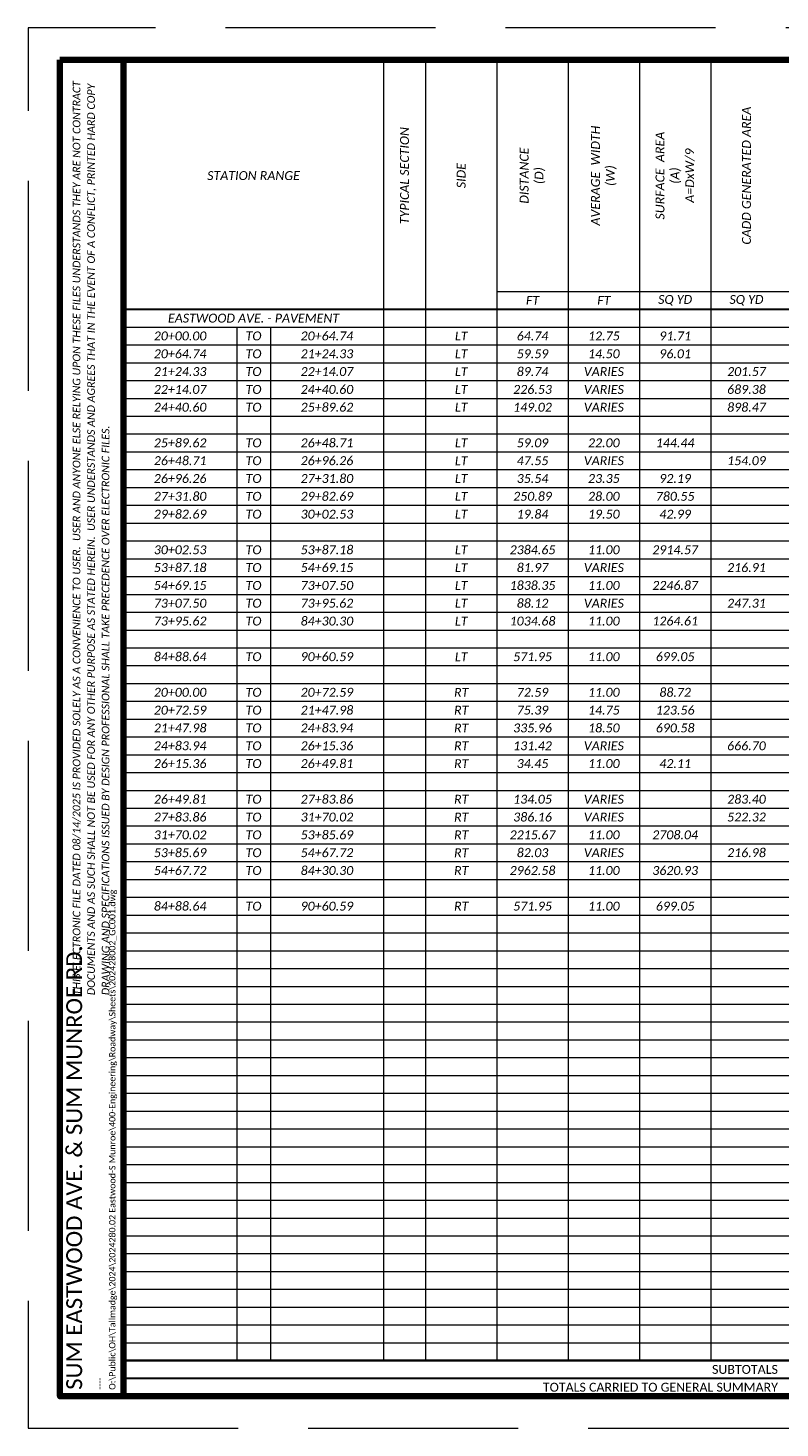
# Paper-space layout '25 PAVEMENT CALCULATIONS' of a CAD drawing. Header units: feet. Extents: x 0 to 34, y 0 to 22.
# Tile 1 of 2: x 0 to 11.8, y 0 to 22. Entities that reach past the tile are written whole.
import ezdxf
from ezdxf.enums import TextEntityAlignment as Align

# ---------------------------------------------------------------- set-up
doc = ezdxf.new("R2010")
doc.units = ezdxf.units.FT
doc.header["$LTSCALE"] = 20
doc.header["$MEASUREMENT"] = 0
doc.linetypes.add('OhDOT_DGN3', pattern=[0.22, 0.165, -0.055])
for name, color, linetype, lineweight in [('0_Xref', 7, 'Continuous', 15), ('SH_Border', 7, 'Continuous', 90), ('SH_Data', 7, 'Continuous', 15), ('SH_Text', 7, 'Continuous', 35)]:
    doc.layers.add(name, color=color, linetype=linetype, lineweight=lineweight)
doc.layers.add('SC_Scratch15', color=7, linetype='Continuous', lineweight=15, plot=False)
doc.layers.add('SH_Cut_Line', color=7, linetype='OhDOT_DGN3', lineweight=15, plot=False)
doc.styles.add('P_Slanted - Normal Fixed Spacing', font='calibrii.ttf', dxfattribs={"height": 0.14})
doc.styles.add('Style - Calibri', font='calibri.ttf')
doc.styles.add('Style - Calibri - Light', font='calibril.ttf', dxfattribs={"height": 0.1})

# ---------------------------------------------------------------- blocks, each defined once
blk = doc.blocks.new('BORDER_1')
at = {"layer": 'SH_Border', "color": 7, "flags": 128}
for points in [[(0.5, 21.5), (1.5, 21.5), (1.5, 0.5), (0.5, 0.5)], [(1.5, 21.5), (33.5, 21.5), (33.5, 0.5), (1.5, 0.5)]]:
    blk.add_lwpolyline(points, close=True, dxfattribs=at)
at = {"layer": 'SH_Cut_Line', "flags": 128}
blk.add_lwpolyline([(0, 0), (34, 0), (34, 22), (0, 22)], close=True, dxfattribs=at)
at = {"layer": 'SC_Scratch15', "color": 1, "insert": (0.702, 6.801), "char_height": 0.12, "width": 14.52263, "attachment_point": 1, "rotation": 90, "line_spacing_factor": 1.14, "style": 'P_Slanted - Normal Fixed Spacing'}
blk.add_mtext('THIS ELECTRONIC FILE DATED 08/14/2025 IS PROVIDED SOLELY AS A CONVENIENCE TO USER.  USER AND ANYONE ELSE RELYING UPON THESE FILES UNDERSTANDS THEY ARE NOT CONTRACT DOCUMENTS AND AS SUCH SHALL NOT BE USED FOR ANY OTHER PURPOSE AS STATED HEREIN.  USER UNDERSTANDS AND AGREES THAT IN THE EVENT OF A CONFLICT, PRINTED HARD COPY DRAWING AND SPECIFICATIONS ISSUED BY DESIGN PROFESSIONAL SHALL TAKE PRECEDENCE OVER ELECTRONIC FILES.', dxfattribs=at)
at = {"layer": 'SH_Border', "color": 132, "true_color": 0x00d2d2, "insert": (1.4, 0.6), "char_height": 0.1, "attachment_point": 7, "rotation": 90, "line_spacing_factor": 1.2, "style": 'Style - Calibri - Light'}
blk.add_mtext('----\\PO:\\\\Public\\\\OH\\\\Tallmadge\\\\2024\\\\2024280.02 Eastwood-S Munroe\\\\400-Engineering\\\\Roadway\\\\Sheets\\\\202428002_GC001.dwg', dxfattribs=at)
at = {"layer": 'SH_Data', "color": 7, "style": 'Style - Calibri'}
blk.add_attdef('C_SHEET_TITLE', text='', height=0.25, rotation=90, dxfattribs=at).set_placement((32.792, 13), align=Align.MIDDLE_CENTER)
at = {"layer": 'SH_Data', "style": 'Style - Calibri'}
blk.add_attdef('PROJ_NAME', text='', height=0.25, rotation=90, dxfattribs=at).set_placement((0.6, 0.6), align=Align.TOP_LEFT)
for tag, p in [('DESIGNER', (32.75, 2.175)), ('REVIEWER', (32.25, 1.675)), ('REVIEWED_DATE', (33.025, 1.675)), ('PIDNO', (32.75, 1.175)), ('C_SHEET_NO', (32.375, 0.675)), ('T_SHEET_NO', (33.125, 0.675))]:
    blk.add_attdef(tag, text='', height=0.14, dxfattribs=at).set_placement(p, align=Align.MIDDLE_CENTER)
blk = doc.blocks.new('*A1292')
at = {"layer": 'SH_Data', "linetype": 'Continuous', "ltscale": 0.131765}
for points in [[(0, 0), (0, -21)], [(0, 0), (30.504, 0)], [(4.085, 0), (4.085, -20.44)], [(4.744, 0), (4.744, -20.44)], [(5.864, 0), (5.864, -20.44)], [(6.984, 0), (6.984, -20.44)], [(8.104, 0), (8.104, -20.44)], [(9.224, 0), (9.224, -20.44)], [(5.864, -3.64), (30.504, -3.64)], [(0, -4.2), (30.504, -4.2)], [(1.779, -4.2), (1.779, -20.44)], [(2.306, -4.2), (2.306, -20.44)], [(0, -4.48), (30.504, -4.48)], [(0, -4.76), (30.504, -4.76)], [(0, -5.04), (30.504, -5.04)], [(0, -5.32), (30.504, -5.32)], [(0, -5.6), (30.504, -5.6)], [(0, -5.88), (30.504, -5.88)], [(0, -6.16), (30.504, -6.16)], [(0, -6.44), (30.504, -6.44)], [(0, -6.72), (30.504, -6.72)], [(0, -7), (30.504, -7)], [(0, -7.28), (30.504, -7.28)], [(0, -7.56), (30.504, -7.56)], [(0, -7.84), (30.504, -7.84)], [(0, -8.12), (30.504, -8.12)], [(0, -8.4), (30.504, -8.4)], [(0, -8.68), (30.504, -8.68)], [(0, -8.96), (30.504, -8.96)], [(0, -9.24), (30.504, -9.24)], [(0, -9.52), (30.504, -9.52)], [(0, -9.8), (30.504, -9.8)], [(0, -10.08), (30.504, -10.08)], [(0, -10.36), (30.504, -10.36)], [(0, -10.64), (30.504, -10.64)], [(0, -10.92), (30.504, -10.92)], [(0, -11.2), (30.504, -11.2)], [(0, -11.48), (30.504, -11.48)], [(0, -11.76), (30.504, -11.76)], [(0, -12.04), (30.504, -12.04)], [(0, -12.32), (30.504, -12.32)], [(0, -12.6), (30.504, -12.6)], [(0, -12.88), (30.504, -12.88)], [(0, -13.16), (30.504, -13.16)], [(0, -13.44), (30.504, -13.44)], [(0, -13.72), (30.504, -13.72)], [(0, -14), (30.504, -14)], [(0, -14.28), (30.504, -14.28)], [(0, -14.56), (30.504, -14.56)], [(0, -14.84), (30.504, -14.84)], [(0, -15.12), (30.504, -15.12)], [(0, -15.4), (30.504, -15.4)], [(0, -15.68), (30.504, -15.68)], [(0, -15.96), (30.504, -15.96)], [(0, -16.24), (30.504, -16.24)], [(0, -16.52), (30.504, -16.52)], [(0, -16.8), (30.504, -16.8)], [(0, -17.08), (30.504, -17.08)], [(0, -17.36), (30.504, -17.36)], [(0, -17.64), (30.504, -17.64)], [(0, -17.92), (30.504, -17.92)], [(0, -18.2), (30.504, -18.2)], [(0, -18.48), (30.504, -18.48)], [(0, -18.76), (30.504, -18.76)], [(0, -19.04), (30.504, -19.04)], [(0, -19.32), (30.504, -19.32)], [(0, -19.6), (30.504, -19.6)], [(0, -19.88), (30.504, -19.88)], [(0, -20.16), (30.504, -20.16)], [(0, -21), (30.504, -21)]]:
    blk.add_lwpolyline(points, dxfattribs=at)
at = {"layer": 'SH_Data', "linetype": 'Continuous', "ltscale": 0.131765, "const_width": 0.0329}
for points in [[(0, -3.92), (30.504, -3.92)], [(0, -20.44), (30.504, -20.44)], [(0, -20.72), (30.504, -20.72)]]:
    blk.add_lwpolyline(points, dxfattribs=at)
at = {"layer": 'SH_Text', "char_height": 0.14, "width": 3.64, "attachment_point": 5, "rotation": 90, "style": 'P_Slanted - Normal Fixed Spacing'}
for s, insert in [('CADD GENERATED AREA', (9.784, -1.82)), ('TYPICAL SECTION', (4.414, -1.82)), ('AVERAGE  WIDTH^J(W)', (7.544, -1.82)), ('SURFACE  AREA^J(A)^JA=DxW/9', (8.664, -1.82)), ('DISTANCE^J(D)', (6.424, -1.82)), ('SIDE', (5.304, -1.82))]:
    blk.add_mtext(s, dxfattribs=dict(at, insert=insert))
at = {"layer": 'SH_Text', "insert": (2.042, -1.82), "char_height": 0.14, "width": 3.95294, "attachment_point": 5, "style": 'P_Slanted - Normal Fixed Spacing'}
blk.add_mtext('STATION RANGE', dxfattribs=at)
at = {"layer": 'SH_Text', "char_height": 0.14}
for s, insert, attachment_point, style in [('FT', (6.424, -3.78), 5, 'P_Slanted - Normal Fixed Spacing'), ('FT', (7.544, -3.78), 5, 'P_Slanted - Normal Fixed Spacing'), ('SQ YD', (8.664, -3.78), 5, 'P_Slanted - Normal Fixed Spacing'), ('SQ YD', (9.784, -3.78), 5, 'P_Slanted - Normal Fixed Spacing'), ('EASTWOOD AVE. - PAVEMENT', (2.042, -4.06), 5, 'P_Slanted - Normal Fixed Spacing'), ('20+00.00', (0.889, -4.34), 5, 'P_Slanted - Normal Fixed Spacing'), ('TO', (2.042, -4.34), 5, 'P_Slanted - Normal Fixed Spacing'), ('20+64.74', (3.195, -4.34), 5, 'P_Slanted - Normal Fixed Spacing'), ('LT', (5.304, -4.34), 5, 'P_Slanted - Normal Fixed Spacing'), ('64.74', (6.424, -4.34), 5, 'P_Slanted - Normal Fixed Spacing'), ('12.75', (7.544, -4.34), 5, 'P_Slanted - Normal Fixed Spacing'), ('91.71', (8.664, -4.34), 5, 'P_Slanted - Normal Fixed Spacing'), ('20+64.74', (0.889, -4.62), 5, 'P_Slanted - Normal Fixed Spacing'), ('TO', (2.042, -4.62), 5, 'P_Slanted - Normal Fixed Spacing'), ('21+24.33', (3.195, -4.62), 5, 'P_Slanted - Normal Fixed Spacing'), ('LT', (5.304, -4.62), 5, 'P_Slanted - Normal Fixed Spacing'), ('59.59', (6.424, -4.62), 5, 'P_Slanted - Normal Fixed Spacing'), ('14.50', (7.544, -4.62), 5, 'P_Slanted - Normal Fixed Spacing'), ('96.01', (8.664, -4.62), 5, 'P_Slanted - Normal Fixed Spacing'), ('21+24.33', (0.889, -4.9), 5, 'P_Slanted - Normal Fixed Spacing'), ('TO', (2.042, -4.9), 5, 'P_Slanted - Normal Fixed Spacing'), ('22+14.07', (3.195, -4.9), 5, 'P_Slanted - Normal Fixed Spacing'), ('LT', (5.304, -4.9), 5, 'P_Slanted - Normal Fixed Spacing'), ('89.74', (6.424, -4.9), 5, 'P_Slanted - Normal Fixed Spacing'), ('VARIES', (7.544, -4.9), 5, 'P_Slanted - Normal Fixed Spacing'), ('201.57', (9.784, -4.9), 5, 'P_Slanted - Normal Fixed Spacing'), ('22+14.07', (0.889, -5.18), 5, 'P_Slanted - Normal Fixed Spacing'), ('TO', (2.042, -5.18), 5, 'P_Slanted - Normal Fixed Spacing'), ('24+40.60', (3.195, -5.18), 5, 'P_Slanted - Normal Fixed Spacing'), ('LT', (5.304, -5.18), 5, 'P_Slanted - Normal Fixed Spacing'), ('226.53', (6.424, -5.18), 5, 'P_Slanted - Normal Fixed Spacing'), ('VARIES', (7.544, -5.18), 5, 'P_Slanted - Normal Fixed Spacing'), ('689.38', (9.784, -5.18), 5, 'P_Slanted - Normal Fixed Spacing'), ('24+40.60', (0.889, -5.46), 5, 'P_Slanted - Normal Fixed Spacing'), ('TO', (2.042, -5.46), 5, 'P_Slanted - Normal Fixed Spacing'), ('25+89.62', (3.195, -5.46), 5, 'P_Slanted - Normal Fixed Spacing'), ('LT', (5.304, -5.46), 5, 'P_Slanted - Normal Fixed Spacing'), ('149.02', (6.424, -5.46), 5, 'P_Slanted - Normal Fixed Spacing'), ('VARIES', (7.544, -5.46), 5, 'P_Slanted - Normal Fixed Spacing'), ('898.47', (9.784, -5.46), 5, 'P_Slanted - Normal Fixed Spacing'), ('25+89.62', (0.889, -6.02), 5, 'P_Slanted - Normal Fixed Spacing'), ('TO', (2.042, -6.02), 5, 'P_Slanted - Normal Fixed Spacing'), ('26+48.71', (3.195, -6.02), 5, 'P_Slanted - Normal Fixed Spacing'), ('LT', (5.304, -6.02), 5, 'P_Slanted - Normal Fixed Spacing'), ('59.09', (6.424, -6.02), 5, 'P_Slanted - Normal Fixed Spacing'), ('22.00', (7.544, -6.02), 5, 'P_Slanted - Normal Fixed Spacing'), ('144.44', (8.664, -6.02), 5, 'P_Slanted - Normal Fixed Spacing'), ('26+48.71', (0.889, -6.3), 5, 'P_Slanted - Normal Fixed Spacing'), ('TO', (2.042, -6.3), 5, 'P_Slanted - Normal Fixed Spacing'), ('26+96.26', (3.195, -6.3), 5, 'P_Slanted - Normal Fixed Spacing'), ('LT', (5.304, -6.3), 5, 'P_Slanted - Normal Fixed Spacing'), ('47.55', (6.424, -6.3), 5, 'P_Slanted - Normal Fixed Spacing'), ('VARIES', (7.544, -6.3), 5, 'P_Slanted - Normal Fixed Spacing'), ('154.09', (9.784, -6.3), 5, 'P_Slanted - Normal Fixed Spacing'), ('26+96.26', (0.889, -6.58), 5, 'P_Slanted - Normal Fixed Spacing'), ('TO', (2.042, -6.58), 5, 'P_Slanted - Normal Fixed Spacing'), ('27+31.80', (3.195, -6.58), 5, 'P_Slanted - Normal Fixed Spacing'), ('LT', (5.304, -6.58), 5, 'P_Slanted - Normal Fixed Spacing'), ('35.54', (6.424, -6.58), 5, 'P_Slanted - Normal Fixed Spacing'), ('23.35', (7.544, -6.58), 5, 'P_Slanted - Normal Fixed Spacing'), ('92.19', (8.664, -6.58), 5, 'P_Slanted - Normal Fixed Spacing'), ('27+31.80', (0.889, -6.86), 5, 'P_Slanted - Normal Fixed Spacing'), ('TO', (2.042, -6.86), 5, 'P_Slanted - Normal Fixed Spacing'), ('29+82.69', (3.195, -6.86), 5, 'P_Slanted - Normal Fixed Spacing'), ('LT', (5.304, -6.86), 5, 'P_Slanted - Normal Fixed Spacing'), ('250.89', (6.424, -6.86), 5, 'P_Slanted - Normal Fixed Spacing'), ('28.00', (7.544, -6.86), 5, 'P_Slanted - Normal Fixed Spacing'), ('780.55', (8.664, -6.86), 5, 'P_Slanted - Normal Fixed Spacing'), ('29+82.69', (0.889, -7.14), 5, 'P_Slanted - Normal Fixed Spacing'), ('TO', (2.042, -7.14), 5, 'P_Slanted - Normal Fixed Spacing'), ('30+02.53', (3.195, -7.14), 5, 'P_Slanted - Normal Fixed Spacing'), ('LT', (5.304, -7.14), 5, 'P_Slanted - Normal Fixed Spacing'), ('19.84', (6.424, -7.14), 5, 'P_Slanted - Normal Fixed Spacing'), ('19.50', (7.544, -7.14), 5, 'P_Slanted - Normal Fixed Spacing'), ('42.99', (8.664, -7.14), 5, 'P_Slanted - Normal Fixed Spacing'), ('30+02.53', (0.889, -7.7), 5, 'P_Slanted - Normal Fixed Spacing'), ('TO', (2.042, -7.7), 5, 'P_Slanted - Normal Fixed Spacing'), ('53+87.18', (3.195, -7.7), 5, 'P_Slanted - Normal Fixed Spacing'), ('LT', (5.304, -7.7), 5, 'P_Slanted - Normal Fixed Spacing'), ('2384.65', (6.424, -7.7), 5, 'P_Slanted - Normal Fixed Spacing'), ('11.00', (7.544, -7.7), 5, 'P_Slanted - Normal Fixed Spacing'), ('2914.57', (8.664, -7.7), 5, 'P_Slanted - Normal Fixed Spacing'), ('53+87.18', (0.889, -7.98), 5, 'P_Slanted - Normal Fixed Spacing'), ('TO', (2.042, -7.98), 5, 'P_Slanted - Normal Fixed Spacing'), ('54+69.15', (3.195, -7.98), 5, 'P_Slanted - Normal Fixed Spacing'), ('LT', (5.304, -7.98), 5, 'P_Slanted - Normal Fixed Spacing'), ('81.97', (6.424, -7.98), 5, 'P_Slanted - Normal Fixed Spacing'), ('VARIES', (7.544, -7.98), 5, 'P_Slanted - Normal Fixed Spacing'), ('216.91', (9.784, -7.98), 5, 'P_Slanted - Normal Fixed Spacing'), ('54+69.15', (0.889, -8.26), 5, 'P_Slanted - Normal Fixed Spacing'), ('TO', (2.042, -8.26), 5, 'P_Slanted - Normal Fixed Spacing'), ('73+07.50', (3.195, -8.26), 5, 'P_Slanted - Normal Fixed Spacing'), ('LT', (5.304, -8.26), 5, 'P_Slanted - Normal Fixed Spacing'), ('1838.35', (6.424, -8.26), 5, 'P_Slanted - Normal Fixed Spacing'), ('11.00', (7.544, -8.26), 5, 'P_Slanted - Normal Fixed Spacing'), ('2246.87', (8.664, -8.26), 5, 'P_Slanted - Normal Fixed Spacing'), ('73+07.50', (0.889, -8.54), 5, 'P_Slanted - Normal Fixed Spacing'), ('TO', (2.042, -8.54), 5, 'P_Slanted - Normal Fixed Spacing'), ('73+95.62', (3.195, -8.54), 5, 'P_Slanted - Normal Fixed Spacing'), ('LT', (5.304, -8.54), 5, 'P_Slanted - Normal Fixed Spacing'), ('88.12', (6.424, -8.54), 5, 'P_Slanted - Normal Fixed Spacing'), ('VARIES', (7.544, -8.54), 5, 'P_Slanted - Normal Fixed Spacing'), ('247.31', (9.784, -8.54), 5, 'P_Slanted - Normal Fixed Spacing'), ('73+95.62', (0.889, -8.82), 5, 'P_Slanted - Normal Fixed Spacing'), ('TO', (2.042, -8.82), 5, 'P_Slanted - Normal Fixed Spacing'), ('84+30.30', (3.195, -8.82), 5, 'P_Slanted - Normal Fixed Spacing'), ('LT', (5.304, -8.82), 5, 'P_Slanted - Normal Fixed Spacing'), ('1034.68', (6.424, -8.82), 5, 'P_Slanted - Normal Fixed Spacing'), ('11.00', (7.544, -8.82), 5, 'P_Slanted - Normal Fixed Spacing'), ('1264.61', (8.664, -8.82), 5, 'P_Slanted - Normal Fixed Spacing'), ('84+88.64', (0.889, -9.38), 5, 'P_Slanted - Normal Fixed Spacing'), ('TO', (2.042, -9.38), 5, 'P_Slanted - Normal Fixed Spacing'), ('90+60.59', (3.195, -9.38), 5, 'P_Slanted - Normal Fixed Spacing'), ('LT', (5.304, -9.38), 5, 'P_Slanted - Normal Fixed Spacing'), ('571.95', (6.424, -9.38), 5, 'P_Slanted - Normal Fixed Spacing'), ('11.00', (7.544, -9.38), 5, 'P_Slanted - Normal Fixed Spacing'), ('699.05', (8.664, -9.38), 5, 'P_Slanted - Normal Fixed Spacing'), ('20+00.00', (0.889, -9.94), 5, 'P_Slanted - Normal Fixed Spacing'), ('TO', (2.042, -9.94), 5, 'P_Slanted - Normal Fixed Spacing'), ('20+72.59', (3.195, -9.94), 5, 'P_Slanted - Normal Fixed Spacing'), ('RT', (5.304, -9.94), 5, 'P_Slanted - Normal Fixed Spacing'), ('72.59', (6.424, -9.94), 5, 'P_Slanted - Normal Fixed Spacing'), ('11.00', (7.544, -9.94), 5, 'P_Slanted - Normal Fixed Spacing'), ('88.72', (8.664, -9.94), 5, 'P_Slanted - Normal Fixed Spacing'), ('20+72.59', (0.889, -10.22), 5, 'P_Slanted - Normal Fixed Spacing'), ('TO', (2.042, -10.22), 5, 'P_Slanted - Normal Fixed Spacing'), ('21+47.98', (3.195, -10.22), 5, 'P_Slanted - Normal Fixed Spacing'), ('RT', (5.304, -10.22), 5, 'P_Slanted - Normal Fixed Spacing'), ('75.39', (6.424, -10.22), 5, 'P_Slanted - Normal Fixed Spacing'), ('14.75', (7.544, -10.22), 5, 'P_Slanted - Normal Fixed Spacing'), ('123.56', (8.664, -10.22), 5, 'P_Slanted - Normal Fixed Spacing'), ('21+47.98', (0.889, -10.5), 5, 'P_Slanted - Normal Fixed Spacing'), ('TO', (2.042, -10.5), 5, 'P_Slanted - Normal Fixed Spacing'), ('24+83.94', (3.195, -10.5), 5, 'P_Slanted - Normal Fixed Spacing'), ('RT', (5.304, -10.5), 5, 'P_Slanted - Normal Fixed Spacing'), ('335.96', (6.424, -10.5), 5, 'P_Slanted - Normal Fixed Spacing'), ('18.50', (7.544, -10.5), 5, 'P_Slanted - Normal Fixed Spacing'), ('690.58', (8.664, -10.5), 5, 'P_Slanted - Normal Fixed Spacing'), ('24+83.94', (0.889, -10.78), 5, 'P_Slanted - Normal Fixed Spacing'), ('TO', (2.042, -10.78), 5, 'P_Slanted - Normal Fixed Spacing'), ('26+15.36', (3.195, -10.78), 5, 'P_Slanted - Normal Fixed Spacing'), ('RT', (5.304, -10.78), 5, 'P_Slanted - Normal Fixed Spacing'), ('131.42', (6.424, -10.78), 5, 'P_Slanted - Normal Fixed Spacing'), ('VARIES', (7.544, -10.78), 5, 'P_Slanted - Normal Fixed Spacing'), ('666.70', (9.784, -10.78), 5, 'P_Slanted - Normal Fixed Spacing'), ('26+15.36', (0.889, -11.06), 5, 'P_Slanted - Normal Fixed Spacing'), ('TO', (2.042, -11.06), 5, 'P_Slanted - Normal Fixed Spacing'), ('26+49.81', (3.195, -11.06), 5, 'P_Slanted - Normal Fixed Spacing'), ('RT', (5.304, -11.06), 5, 'P_Slanted - Normal Fixed Spacing'), ('34.45', (6.424, -11.06), 5, 'P_Slanted - Normal Fixed Spacing'), ('11.00', (7.544, -11.06), 5, 'P_Slanted - Normal Fixed Spacing'), ('42.11', (8.664, -11.06), 5, 'P_Slanted - Normal Fixed Spacing'), ('26+49.81', (0.889, -11.62), 5, 'P_Slanted - Normal Fixed Spacing'), ('TO', (2.042, -11.62), 5, 'P_Slanted - Normal Fixed Spacing'), ('27+83.86', (3.195, -11.62), 5, 'P_Slanted - Normal Fixed Spacing'), ('RT', (5.304, -11.62), 5, 'P_Slanted - Normal Fixed Spacing'), ('134.05', (6.424, -11.62), 5, 'P_Slanted - Normal Fixed Spacing'), ('VARIES', (7.544, -11.62), 5, 'P_Slanted - Normal Fixed Spacing'), ('283.40', (9.784, -11.62), 5, 'P_Slanted - Normal Fixed Spacing'), ('27+83.86', (0.889, -11.9), 5, 'P_Slanted - Normal Fixed Spacing'), ('TO', (2.042, -11.9), 5, 'P_Slanted - Normal Fixed Spacing'), ('31+70.02', (3.195, -11.9), 5, 'P_Slanted - Normal Fixed Spacing'), ('RT', (5.304, -11.9), 5, 'P_Slanted - Normal Fixed Spacing'), ('386.16', (6.424, -11.9), 5, 'P_Slanted - Normal Fixed Spacing'), ('VARIES', (7.544, -11.9), 5, 'P_Slanted - Normal Fixed Spacing'), ('522.32', (9.784, -11.9), 5, 'P_Slanted - Normal Fixed Spacing'), ('31+70.02', (0.889, -12.18), 5, 'P_Slanted - Normal Fixed Spacing'), ('TO', (2.042, -12.18), 5, 'P_Slanted - Normal Fixed Spacing'), ('53+85.69', (3.195, -12.18), 5, 'P_Slanted - Normal Fixed Spacing'), ('RT', (5.304, -12.18), 5, 'P_Slanted - Normal Fixed Spacing'), ('2215.67', (6.424, -12.18), 5, 'P_Slanted - Normal Fixed Spacing'), ('11.00', (7.544, -12.18), 5, 'P_Slanted - Normal Fixed Spacing'), ('2708.04', (8.664, -12.18), 5, 'P_Slanted - Normal Fixed Spacing'), ('53+85.69', (0.889, -12.46), 5, 'P_Slanted - Normal Fixed Spacing'), ('TO', (2.042, -12.46), 5, 'P_Slanted - Normal Fixed Spacing'), ('54+67.72', (3.195, -12.46), 5, 'P_Slanted - Normal Fixed Spacing'), ('RT', (5.304, -12.46), 5, 'P_Slanted - Normal Fixed Spacing'), ('82.03', (6.424, -12.46), 5, 'P_Slanted - Normal Fixed Spacing'), ('VARIES', (7.544, -12.46), 5, 'P_Slanted - Normal Fixed Spacing'), ('216.98', (9.784, -12.46), 5, 'P_Slanted - Normal Fixed Spacing'), ('54+67.72', (0.889, -12.74), 5, 'P_Slanted - Normal Fixed Spacing'), ('TO', (2.042, -12.74), 5, 'P_Slanted - Normal Fixed Spacing'), ('84+30.30', (3.195, -12.74), 5, 'P_Slanted - Normal Fixed Spacing'), ('RT', (5.304, -12.74), 5, 'P_Slanted - Normal Fixed Spacing'), ('2962.58', (6.424, -12.74), 5, 'P_Slanted - Normal Fixed Spacing'), ('11.00', (7.544, -12.74), 5, 'P_Slanted - Normal Fixed Spacing'), ('3620.93', (8.664, -12.74), 5, 'P_Slanted - Normal Fixed Spacing'), ('84+88.64', (0.889, -13.3), 5, 'P_Slanted - Normal Fixed Spacing'), ('TO', (2.042, -13.3), 5, 'P_Slanted - Normal Fixed Spacing'), ('90+60.59', (3.195, -13.3), 5, 'P_Slanted - Normal Fixed Spacing'), ('RT', (5.304, -13.3), 5, 'P_Slanted - Normal Fixed Spacing'), ('571.95', (6.424, -13.3), 5, 'P_Slanted - Normal Fixed Spacing'), ('11.00', (7.544, -13.3), 5, 'P_Slanted - Normal Fixed Spacing'), ('699.05', (8.664, -13.3), 5, 'P_Slanted - Normal Fixed Spacing'), ('SUBTOTALS  ', (10.278, -20.58), 6, 'Style - Calibri'), ('TOTALS CARRIED TO GENERAL SUMMARY  ', (10.278, -20.86), 6, 'Style - Calibri')]:
    blk.add_mtext(s, dxfattribs=dict(at, insert=insert, attachment_point=attachment_point, style=style))

psp = doc.layouts.new('25 PAVEMENT CALCULATIONS')

# ---------------------------------------------------------------- block references
at = {"layer": '0_Xref'}
ref = psp.add_blockref('BORDER_1', (0, 0), dxfattribs=at)
ref.add_attrib('PROJ_NAME', 'SUM EASTWOOD AVE. & SUM MUNROE RD.', dxfattribs={"layer": 'SH_Data', "height": 0.25, "rotation": 90, "style": 'Style - Calibri'}).set_placement((0.6, 0.6), align=Align.TOP_LEFT)
psp.add_blockref('*A1292', (1.5, 21.5), dxfattribs=at)

doc.saveas('drawing.dxf')
